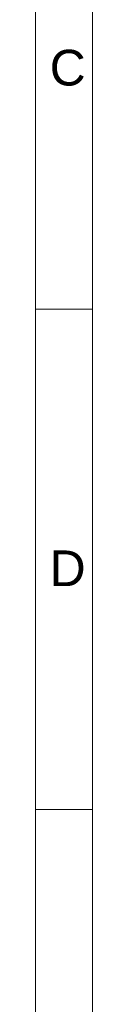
# Model space of a CAD drawing. Header units: millimetres. Extents: x -8 to 594, y 0 to 420.
# Tile 248 of 249: x 586 to 594, y 78 to 215. Entities that reach past the tile are written whole.
import ezdxf

# ---------------------------------------------------------------- set-up
doc = ezdxf.new("R2010")
doc.units = ezdxf.units.MM
doc.layers.add('256', color=7, linetype='Continuous', true_color=0xffffff)
doc.styles.add('Arial', font='txt')

msp = doc.modelspace()

# ---------------------------------------------------------------- linework, layer by layer
at = {"layer": '256', "color": 163, "linetype": 'Continuous', "lineweight": 18}
for p, q in [((594, 420), (594, 0)), ((586, 412), (586, 8)), ((586, 174.958), (594, 174.958)), ((586, 104.875), (594, 104.875))]:
    msp.add_line(p, q, dxfattribs=at)

# ---------------------------------------------------------------- texts
at = {"layer": '256', "color": 18, "linetype": 'Continuous', "lineweight": 13, "char_height": 5, "attachment_point": 7, "line_spacing_factor": 1.047437, "style": 'Arial'}
for s, insert in [('\\fArial|b0|i0;\\W1.0000;C', (587.993, 206.202)), ('\\fArial|b0|i0;\\W1.0000;D', (587.993, 136.161))]:
    msp.add_mtext(s, dxfattribs=dict(at, insert=insert))

doc.saveas('drawing.dxf')
